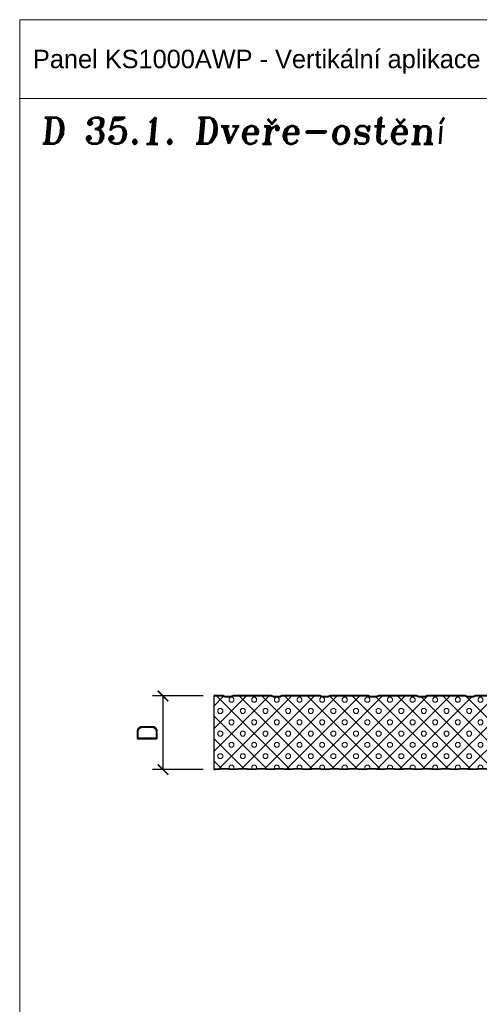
# Model space of a CAD drawing. Header units: millimetres. Extents: x -385852 to 238709, y -99680 to 201840.
# Tile 77 of 176: x 5860 to 6297, y -50836 to -49900. Entities that reach past the tile are written whole.
import ezdxf

# ---------------------------------------------------------------- set-up
doc = ezdxf.new("R2010")
doc.units = ezdxf.units.MM
doc.layers.get('0').update_dxf_attribs({"color": 4})
doc.layers.get('Defpoints').update_dxf_attribs({"color": 8})
for name, color, linetype, lineweight in [('KING_DET_dimension', 3, 'Continuous', 25), ('KING_DET_drawing frame', 7, 'Continuous', 20), ('KING_DET_hatch', 1, 'Continuous', 18), ('KING_DET_panel-sheet', 5, 'Continuous', 40), ('KING_DET_text-note', 7, 'Continuous', 25), ('KING_DET_text-title', 140, 'Continuous', 50)]:
    doc.layers.add(name, color=color, linetype=linetype, lineweight=lineweight)
doc.layers.add('noprint', color=81, linetype='Continuous', plot=False)
doc.styles.add('Nadpisy', font='romant.shx', dxfattribs={"oblique": 5, "height": 7.5})
doc.styles.get("Standard").update_dxf_attribs({"font": 'isocpeur.ttf', "height": 20})
doc.styles.add('Technický', font='technic_.ttf', dxfattribs={"width": 1.2, "height": 3.5})
doc.dimstyles.new('detaily_10', dxfattribs={"dimtxt": 20, "dimasz": 10, "dimexe": 10, "dimexo": 10, "dimgap": 5, "dimtad": 1, "dimdec": 0, "dimtxsty": 'Standard', "dimblk": 'ARCHTICK', "dimcen": 3, "dimazin": 0, "dimtfac": 1, "dimtdec": 0, "dimtmove": 0, "dimatfit": 0, "dimfxl": 0, "dimarcsym": 0})

# ---------------------------------------------------------------- blocks, each defined once
blk = doc.blocks.new('8')
at = {"layer": 'KING_DET_hatch'}
h = blk.add_hatch(dxfattribs=at)
h.set_pattern_fill('PLASTY_LEHCENE', color=256, scale=3.8, style=0)
h.set_pattern_definition([(45, (-12303.687, -22619.662), (-10.748023, 10.748023), []), (0, (-12286.561, -22614.627), (10.748023, 10.748023), [1.9, -19.596046]), (45, (-12284.66, -22614.627), (-10.748023, 10.748023), [1.9, -13.3]), (90, (-12283.317, -22613.284), (-10.748023, 10.748023), [1.9, -19.596046]), (135, (-12283.317, -22611.384), (-10.748023, -10.748023), [1.9, -13.3]), (0, (-12286.561, -22610.04), (10.748023, 10.748023), [1.9, -19.596046]), (45, (-12287.904, -22611.384), (-10.748023, 10.748023), [1.9, -13.3]), (90, (-12287.904, -22613.284), (-10.748023, 10.748023), [1.9, -19.596046]), (135, (-12286.56, -22614.627), (-10.748023, -10.748023), [1.9, -13.3]), (135, (-12289.03, -22619.662), (-10.748023, -10.748023), [])])
h.paths.add_polyline_path([(-168.89, 0), (-170.89, -1), (-176.89, -1), (-178.89, 0), (-214.89, 0), (-216.89, -1), (-222.89, -1), (-224.89, 0), (-260.89, 0), (-262.89, -1), (-268.89, -1), (-270.89, 0), (-306.89, 0), (-308.89, -1), (-314.89, -1), (-316.89, 0), (-352.89, 0), (-354.89, -1), (-360.89, -1), (-362.89, 0), (-371.63, 0), (-371.63, -69.9), (-370.41, -70), (-361.66, -69.25), (-352.91, -70), (-344.16, -69.25), (-335.41, -70), (-326.66, -69.25), (-317.91, -70), (-309.16, -69.25), (-300.41, -70), (-291.66, -69.25), (-282.91, -70), (-274.16, -69.25), (-265.41, -70), (-256.66, -69.25), (-247.91, -70), (-239.16, -69.25), (-230.41, -70), (-221.66, -69.25), (-212.91, -70), (-204.16, -69.25), (-195.41, -70), (-186.66, -69.25), (-177.91, -70), (-169.16, -69.25), (-160.41, -70), (-151.66, -69.25), (-142.91, -70), (-134.16, -69.25), (-125.41, -70), (-116.66, -69.25), (-107.91, -70), (-99.16, -69.25), (-90.41, -70), (-81.66, -69.25), (-72.91, -70), (-64.16, -69.25), (-55.41, -70), (-46.66, -69.25), (-37.91, -70), (-29.16, -69.25), (-20.41, -70), (-11.66, -69.25), (-2.91, -70), (0, -69.75), (0, 0), (-30.89, 0), (-32.89, -1), (-38.89, -1), (-40.89, 0), (-76.89, 0), (-78.89, -1), (-84.89, -1), (-86.89, 0), (-122.89, 0), (-124.89, -1), (-130.89, -1), (-132.89, 0)])
at = {"layer": 'KING_DET_panel-sheet', "linetype": 'Continuous'}
blk.add_line((0, 0), (0, -70.01), dxfattribs=at)
for points in [[(0, 0), (-30.89, 0), (-32.89, -1), (-38.89, -1), (-40.89, 0), (-76.89, 0), (-78.89, -1), (-84.89, -1), (-86.89, 0), (-122.89, 0), (-124.89, -1), (-130.89, -1), (-132.89, 0), (-168.89, 0), (-170.89, -1), (-176.89, -1), (-178.89, 0), (-214.89, 0), (-216.89, -1), (-222.89, -1), (-224.89, 0), (-260.89, 0), (-262.89, -1), (-268.89, -1), (-270.89, 0), (-306.89, 0), (-308.89, -1), (-314.89, -1), (-316.89, 0), (-352.89, 0), (-354.89, -1), (-360.89, -1), (-362.89, 0), (-371.63, 0)], [(0, -69.75), (-2.91, -70), (-11.66, -69.25), (-20.41, -70), (-29.16, -69.25), (-37.91, -70), (-46.66, -69.25), (-55.41, -70), (-64.16, -69.25), (-72.91, -70), (-81.66, -69.25), (-90.41, -70), (-99.16, -69.25), (-107.91, -70), (-116.66, -69.25), (-125.41, -70), (-134.16, -69.25), (-142.91, -70), (-151.66, -69.25), (-160.41, -70), (-169.16, -69.25), (-177.91, -70), (-186.66, -69.25), (-195.41, -70), (-204.16, -69.25), (-212.91, -70), (-221.66, -69.25), (-230.41, -70), (-239.16, -69.25), (-247.91, -70), (-256.66, -69.25), (-265.41, -70), (-274.16, -69.25), (-282.91, -70), (-291.66, -69.25), (-300.41, -70), (-309.16, -69.25), (-317.91, -70), (-326.66, -69.25), (-335.41, -70), (-344.16, -69.25), (-352.91, -70), (-361.66, -69.25), (-370.41, -70), (-371.63, -69.9)]]:
    blk.add_lwpolyline(points, dxfattribs=at)
at = {"layer": 'noprint'}
blk.add_line((-371.63, 0), (-371.63, -70.01), dxfattribs=at)
blk = doc.blocks.new('_ArchTick')
at = {"color": 0, "linetype": 'ByBlock', "const_width": 0.15}
blk.add_lwpolyline([(-0.5, -0.5), (0.5, 0.5)], dxfattribs=at)
blk = doc.blocks.new('*D126')
at = {"layer": 'Defpoints', "color": 0, "lineweight": 5, "transparency": 16777216}
for p in [(5996.13, -50542.86), (6044.28, -50542.86), (6044.28, -50612.86)]:
    blk.add_point(p, dxfattribs=at)
at = {"layer": 'KING_DET_dimension', "color": 0, "lineweight": -2, "transparency": 16777216}
for p, q in [((6034.28, -50542.86), (5986.13, -50542.86)), ((5996.13, -50612.86), (5996.13, -50542.86)), ((6034.28, -50612.86), (5986.13, -50612.86))]:
    blk.add_line(p, q, dxfattribs=at)
at = {"layer": 'KING_DET_dimension', "color": 0, "lineweight": -2, "transparency": 16777216, "xscale": 10, "yscale": 10, "zscale": 10}
for p, rotation in [((5996.13, -50542.86), 90), ((5996.13, -50612.86), 270)]:
    blk.add_blockref('_ArchTick', p, dxfattribs=dict(at, rotation=rotation))
at = {"layer": 'KING_DET_dimension', "color": 0, "transparency": 16777216, "insert": (5981.13, -50577.86), "char_height": 20, "attachment_point": 5, "rotation": 90}
blk.add_mtext('D', dxfattribs=at)

msp = doc.modelspace()

# ---------------------------------------------------------------- linework, layer by layer
at = {"layer": 'KING_DET_drawing frame', "color": 7}
msp.add_line((5860, -49975), (6760, -49975), dxfattribs=at)
msp.add_lwpolyline([(5860, -49900), (6760, -49900), (6760, -51335), (5860, -51335)], close=True, dxfattribs=at)

# ---------------------------------------------------------------- block references
at = {"layer": 'KING_DET_hatch'}
msp.add_blockref('8', (6415.91363, -50542.8548), dxfattribs=at)

# ---------------------------------------------------------------- texts
at = {"layer": 'KING_DET_text-note', "color": 7, "style": 'Technický', "width": 1.2}
msp.add_text('Panel KS1000AWP - Vertikální aplikace ', height=17.5, dxfattribs=at).set_placement((5872.61256, -49946.0877))
at = {"layer": 'KING_DET_text-title', "style": 'Nadpisy', "oblique": 5}
msp.add_text('D 35.1. Dveře-ostění', height=25, dxfattribs=at).set_placement((5879.67421, -50017.91945))

# ---------------------------------------------------------------- dimensions: what is measured, and where the dimension line sits
at = {"layer": 'KING_DET_dimension'}
dim = msp.add_linear_dim(base=(5996.12968, -50542.85676), p1=(6044.28436, -50612.86283), p2=(6044.28436, -50542.85676), angle=90, text='D', dimstyle='detaily_10', dxfattribs=at)
dim.commit()
dim.dimension.update_dxf_attribs({"geometry": '*D126', "text_midpoint": (5981.12968, -50577.8598)})

doc.saveas('drawing.dxf')
